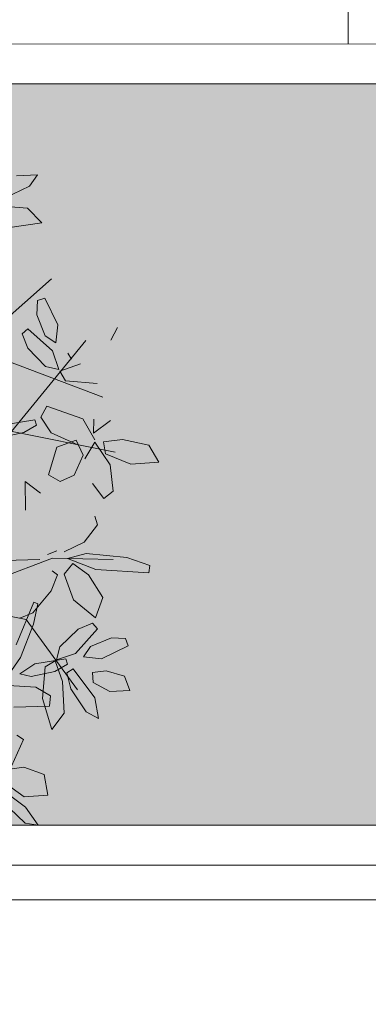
# Model space of a CAD drawing. Header units: millimetres. Extents: x -1567 to 968, y -503 to 481.
# Tile 128 of 145: x -476.479 to -475.607, y -100.859 to -98.395. Entities that reach past the tile are written whole.
import ezdxf

# ---------------------------------------------------------------- set-up
doc = ezdxf.new("R2010")
doc.units = ezdxf.units.MM
doc.layers.get('0').update_dxf_attribs({"lineweight": 0})
doc.layers.add('0_PISOS', color=252, linetype='Continuous', lineweight=0, true_color=0x8a8a8a)
doc.layers.add('Hatch Jardin', color=64, linetype='Continuous', lineweight=0, true_color=0x729900)
doc.layers.add('ARBOLES', color=2, linetype='Continuous')
doc.layers.add('cota', color=253, linetype='Continuous', lineweight=0)

# ---------------------------------------------------------------- blocks, each defined once
blk = doc.blocks.new('ARR2')
at = {"layer": 'ARBOLES', "color": 88, "lineweight": 5, "true_color": 0x0d3805}
for p, q in [((2742.1921, 1215.4858), (2742.1159, 1215.4822)), ((2742.1624, 1215.4446), (2742.1921, 1215.4858)), ((2742.0722, 1215.4015), (2742.1624, 1215.4446)), ((2742.1552, 1215.365), (2742.0417, 1215.3743)), ((2742.2075, 1215.3125), (2742.1552, 1215.365)), ((2742.0919, 1215.2954), (2742.2075, 1215.3125)), ((2741.9454, 1214.8481), (2742.2422, 1215.1094)), ((2742.1915, 1215.0311), (2742.1891, 1214.98)), ((2742.2178, 1215.04), (2742.1915, 1215.0311)), ((2742.2652, 1214.9437), (2742.2178, 1215.04)), ((2742.1891, 1214.98), (2742.22, 1214.9038)), ((2741.7422, 1214.9411), (2742.4277, 1214.6823)), ((2742.2579, 1214.879), (2742.2652, 1214.9437)), ((2742.1566, 1214.9296), (2742.1357, 1214.9112)), ((2742.1357, 1214.9112), (2742.1569, 1214.8589)), ((2742.2457, 1214.8494), (2742.1566, 1214.9296)), ((2742.22, 1214.9038), (2742.2579, 1214.879)), ((2742.457, 1214.8885), (2742.4807, 1214.9334)), ((2742.0863, 1214.5442), (2742.3668, 1214.8866)), ((2742.1569, 1214.8589), (2742.2212, 1214.7932)), ((2742.2684, 1214.7816), (2742.2457, 1214.8494)), ((2742.3013, 1214.8415), (2742.3149, 1214.8188)), ((2742.3472, 1214.8022), (2742.272, 1214.7764)), ((2742.2212, 1214.7932), (2742.2684, 1214.7816)), ((2742.272, 1214.7764), (2742.2932, 1214.7405)), ((2742.2932, 1214.7405), (2742.4079, 1214.731)), ((2742.2254, 1214.6493), (2742.2034, 1214.6091)), ((2742.3553, 1214.6039), (2742.2254, 1214.6493)), ((2742.0707, 1214.5821), (2742.1825, 1214.6004)), ((2742.1825, 1214.6004), (2742.1877, 1214.5802)), ((2742.2034, 1214.6091), (2742.2417, 1214.5529)), ((2742.3991, 1214.5276), (2742.3553, 1214.6039)), ((2742.3961, 1214.6022), (2742.3945, 1214.5515)), ((2742.3945, 1214.5515), (2742.4557, 1214.597)), ((2742.1424, 1214.554), (2742.0573, 1214.5355)), ((2742.088, 1214.5607), (2742.4728, 1214.4827)), ((2742.1877, 1214.5802), (2742.1424, 1214.554)), ((2742.2417, 1214.5529), (2742.3371, 1214.5093)), ((2742.3322, 1214.5263), (2742.2618, 1214.5016)), ((2742.3572, 1214.4723), (2742.3322, 1214.5263)), ((2742.3988, 1214.5195), (2742.3627, 1214.4594)), ((2742.4542, 1214.4377), (2742.3988, 1214.5195)), ((2742.4991, 1214.5291), (2742.4303, 1214.5202)), ((2742.4303, 1214.5202), (2742.4377, 1214.4774)), ((2742.5941, 1214.5084), (2742.4991, 1214.5291)), ((2742.2618, 1214.5016), (2742.2315, 1214.4009)), ((2742.4377, 1214.4774), (2742.529, 1214.4396)), ((2742.6301, 1214.4471), (2742.5941, 1214.5084)), ((2742.3248, 1214.3999), (2742.3572, 1214.4723)), ((2742.529, 1214.4396), (2742.6301, 1214.4471)), ((2742.4652, 1214.3423), (2742.4542, 1214.4377)), ((2742.1474, 1214.3773), (2742.1484, 1214.2727)), ((2742.2023, 1214.3344), (2742.1474, 1214.3773)), ((2742.2315, 1214.4009), (2742.2736, 1214.3766)), ((2742.2736, 1214.3766), (2742.3248, 1214.3999)), ((2742.3904, 1214.3691), (2742.4313, 1214.3153)), ((2742.4313, 1214.3153), (2742.4652, 1214.3423)), ((2742.3988, 1214.2512), (2742.4094, 1214.2196)), ((2742.4094, 1214.2196), (2742.3603, 1214.1579)), ((2742.3603, 1214.1579), (2742.2877, 1214.1225)), ((2742.2281, 1214.113), (2742.2618, 1214.1258)), ((2741.8793, 1213.96), (2742.2455, 1214.0994)), ((2742.0717, 1214.0912), (2742.2004, 1214.0943)), ((2742.2455, 1214.0994), (2742.4659, 1214.0946)), ((2742.3676, 1214.116), (2742.3003, 1214.0979)), ((2742.3003, 1214.0979), (2742.4025, 1214.0584)), ((2742.5152, 1214.1017), (2742.3676, 1214.116)), ((2742.5982, 1214.0733), (2742.5152, 1214.1017)), ((2742.2444, 1214.0542), (2742.2642, 1214.0389)), ((2742.319, 1214.0806), (2742.288, 1214.042)), ((2742.3766, 1214.0395), (2742.319, 1214.0806)), ((2742.4025, 1214.0584), (2742.5948, 1214.0471)), ((2742.5948, 1214.0471), (2742.5982, 1214.0733)), ((2742.2642, 1214.0389), (2742.2411, 1213.9814)), ((2742.288, 1214.042), (2742.3223, 1213.9488)), ((2742.428, 1213.957), (2742.3766, 1214.0395)), ((2742.2411, 1213.9814), (2742.1749, 1213.9023)), ((2741.8003, 1213.9461), (2742.1503, 1213.8779)), ((2742.1146, 1213.7855), (2742.179, 1213.9399)), ((2742.179, 1213.9399), (2742.1934, 1213.9346)), ((2742.3223, 1213.9488), (2742.4021, 1213.884)), ((2742.4021, 1213.884), (2742.428, 1213.957)), ((2742.1934, 1213.9346), (2742.1774, 1213.861)), ((2742.1749, 1213.9023), (2742.1278, 1213.8821)), ((2742.1503, 1213.8779), (2742.336, 1213.6237)), ((2742.1774, 1213.861), (2742.1308, 1213.7408)), ((2742.3383, 1213.8433), (2742.2725, 1213.7791)), ((2742.3288, 1213.7546), (2742.4089, 1213.8437)), ((2742.3906, 1213.8645), (2742.3383, 1213.8433)), ((2742.4089, 1213.8437), (2742.3906, 1213.8645)), ((2742.4594, 1213.8111), (2742.3832, 1213.7802)), ((2742.5104, 1213.8088), (2742.4594, 1213.8111)), ((2742.5194, 1213.7825), (2742.5104, 1213.8088)), ((2742.2725, 1213.7791), (2742.261, 1213.7318)), ((2742.3832, 1213.7802), (2742.3584, 1213.7424)), ((2742.4231, 1213.7351), (2742.5194, 1213.7825)), ((2742.1308, 1213.7408), (2742.0972, 1213.6935)), ((2742.1826, 1213.7175), (2742.2945, 1213.7358)), ((2742.2558, 1213.7282), (2742.2199, 1213.707)), ((2742.2816, 1213.653), (2742.2558, 1213.7282)), ((2742.261, 1213.7318), (2742.3288, 1213.7546)), ((2742.2945, 1213.7358), (2742.2997, 1213.7157)), ((2742.3584, 1213.7424), (2742.4231, 1213.7351)), ((2742.1274, 1213.6816), (2742.1826, 1213.7175)), ((2742.2199, 1213.707), (2742.2103, 1213.5924)), ((2742.2997, 1213.7157), (2742.2544, 1213.6894)), ((2742.3208, 1213.6989), (2742.2982, 1213.6853)), ((2742.3986, 1213.5945), (2742.3208, 1213.6989)), ((2742.4407, 1213.6918), (2742.3913, 1213.6861)), ((2742.5059, 1213.6724), (2742.4407, 1213.6918)), ((2742.1693, 1213.671), (2742.1274, 1213.6816)), ((2742.2544, 1213.6894), (2742.1693, 1213.671)), ((2742.2982, 1213.6853), (2742.3127, 1213.6266)), ((2742.3913, 1213.6861), (2742.3926, 1213.6504)), ((2742.5257, 1213.6207), (2742.5059, 1213.6724)), ((2742.2881, 1213.5393), (2742.2816, 1213.653)), ((2742.3926, 1213.6504), (2742.4536, 1213.6169)), ((2742.4536, 1213.6169), (2742.5257, 1213.6207))]:
    blk.add_line(p, q, dxfattribs=at)
at = {"layer": 'ARBOLES', "color": 86, "lineweight": 5, "true_color": 0x1a760a}
for p, q in [((2742.1856, 1213.6331), (2742.0873, 1213.6387)), ((2742.2391, 1213.6012), (2742.1856, 1213.6331)), ((2742.3127, 1213.6266), (2742.3679, 1213.5432)), ((2742.2103, 1213.5924), (2742.2433, 1213.4802)), ((2742.2346, 1213.5639), (2742.2391, 1213.6012)), ((2742.4128, 1213.5195), (2742.3986, 1213.5945)), ((2742.1058, 1213.5608), (2742.2346, 1213.5639)), ((2742.2433, 1213.4802), (2742.2881, 1213.5393)), ((2742.3679, 1213.5432), (2742.4128, 1213.5195)), ((2742.0982, 1213.3471), (2742.1413, 1213.4433)), ((2742.1413, 1213.4433), (2742.1166, 1213.4588)), ((2742.1426, 1213.3436), (2742.0835, 1213.3346)), ((2742.2155, 1213.3166), (2742.1426, 1213.3436)), ((2742.2292, 1213.2425), (2742.2155, 1213.3166)), ((2742.0784, 1213.2833), (2742.1438, 1213.2359)), ((2742.0856, 1213.246), (2742.148, 1213.1986)), ((2742.1438, 1213.2359), (2742.2292, 1213.2425)), ((2742.1469, 1213.141), (2742.0909, 1213.1949)), ((2742.148, 1213.1986), (2742.1936, 1213.1338)), ((2742.1936, 1213.1338), (2742.1469, 1213.141))]:
    blk.add_line(p, q, dxfattribs=at)
blk = doc.blocks.new('TECHO SUM')
at = {"lineweight": 0, "true_color": 0x636466}
h = blk.add_hatch(dxfattribs=at)
h.set_pattern_fill('ANSI31', color=251, scale=0.15, angle=135)
h.set_pattern_definition([(180, (-601.6957, -202.51516), (0, -0.47625), [])])
h.paths.add_polyline_path([(-619.0344, -153.2389), (-619.0344, -174.4689), (-616.6594, -174.4689), (-616.6594, -187.8189), (-611.4194, -187.8189), (-611.4194, -153.2389)])
at = {"color": 18, "lineweight": 5, "true_color": 0x000000}
blk.add_lwpolyline([(-603.3044, -153.2389), (-603.3044, -174.4689), (-605.6794, -174.4689), (-605.6794, -187.8189), (-616.6594, -187.8189), (-616.6594, -174.4689), (-619.0344, -174.4689), (-619.0344, -153.2389), (-603.3044, -153.2389)], dxfattribs=at)

msp = doc.modelspace()

# ---------------------------------------------------------------- hatches: boundary and pattern name
at = {"layer": 'Hatch Jardin', "lineweight": 0, "true_color": 0x136734, "transparency": 33554597}
h = msp.add_hatch(dxfattribs=at)
h.set_pattern_fill('AR-SAND', color=116, scale=0.0034, angle=304.2117, style=0)
h.set_pattern_definition([(341.711704, (-6.01893, -165.92272), (0.1345488, 0.09805785), [0, -0.1312672, 0, -0.146812, 0, -0.140335]), (311.711704, (-6.01893, -165.92272), (0.287482, 0.01064072), [0, -0.0708152, 0, -0.1183132, 0, -0.045339]), (271.711704, (-6.07866, -165.83487), (0.15161477, -0.22212728), [0, -0.04318, 0, -0.155448, 0, -0.202946]), (261.711704, (-6.07866, -165.83487), (0.20864654, -0.17207145), [0, -0.02159, 0, -0.1019048, 0, -0.116586])])
h.paths.add_polyline_path([(-479.2746, -100.4111), (-479.2746, -98.5561), (-458.1569, -98.556), (-458.1569, -100.4111)])

# ---------------------------------------------------------------- linework, layer by layer
at = {"color": 252, "true_color": 0x939598}
for points in [[(-458.0569, -98.456), (-479.3746, -98.4561), (-479.3746, -100.5111), (-458.0569, -100.5111)], [(-458.1569, -98.556), (-479.2746, -98.5561), (-479.2746, -100.4111), (-458.1569, -100.4111)]]:
    msp.add_lwpolyline(points, close=True, dxfattribs=at)
at = {"layer": '0_PISOS'}
msp.add_lwpolyline([(-475.6569, -96.3965), (-475.6569, -98.456)], dxfattribs=at)

# ---------------------------------------------------------------- block references
at = {"lineweight": 0}
msp.add_blockref('TECHO SUM', (140.2869, 52.8278), dxfattribs=at)
at = {"layer": 'cota', "xscale": 0.6917913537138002, "yscale": 0.6917913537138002, "zscale": 0.6917913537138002}
msp.add_blockref('ARR2', (-2373.4594, -939.6462), dxfattribs=at)

doc.saveas('drawing.dxf')
